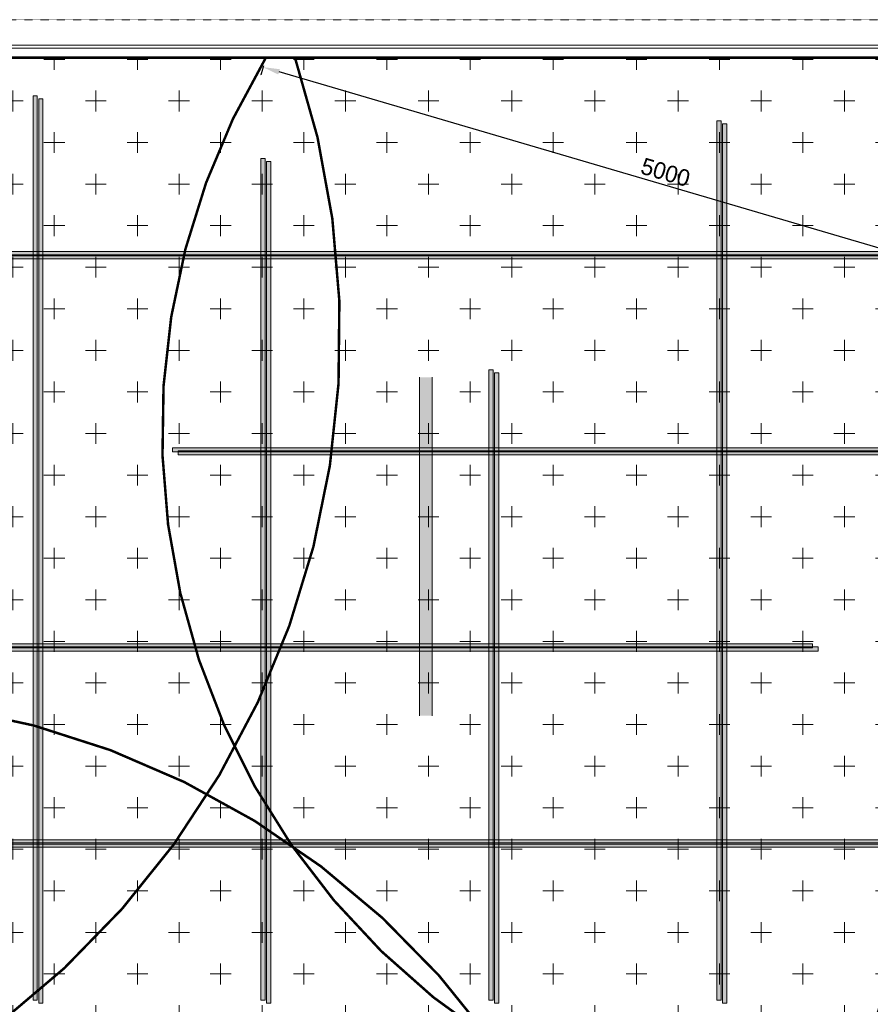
# Model space of a CAD drawing. Header units: millimetres. Extents: x 149250 to 222845, y -30669 to 18303.
# Tile 33 of 36: x 208451 to 213565, y 12381 to 18302. Entities that reach past the tile are written whole.
import ezdxf

# ---------------------------------------------------------------- set-up
doc = ezdxf.new("R2010")
doc.units = ezdxf.units.MM
doc.header["$MEASUREMENT"] = 0
doc.header["$PDMODE"] = 3
doc.linetypes.add('( Hidden )', pattern=[0.375, 0.25, -0.125])
doc.linetypes.add('IRISH HOUSE_FF46_HYD AIRPORT_HVAC DUCTING LAYOUT 3$0$( Dashed )', pattern=[0.75, 0.5, -0.25])
doc.layers.get('0').update_dxf_attribs({"lineweight": 5})
doc.layers.get('Defpoints').update_dxf_attribs({"color": 2, "lineweight": 20})
for name, color, linetype, lineweight in [('A-ANNO-DIMS-30', 7, 'Continuous', 5), ('IRISH HOUSE_FF46_HYD AIRPORT_HVAC DUCTING LAYOUT 3$0$02 Furniture', 14, 'Continuous', 25), ('IRISH HOUSE_FF46_HYD AIRPORT_HVAC DUCTING LAYOUT 3$0$Ceiling', 14, 'Continuous', 9), ('IRISH HOUSE_FF46_HYD AIRPORT_HVAC DUCTING LAYOUT 3$0$Furniture', 14, 'Continuous', 9), ('IRISH HOUSE_FF46_HYD AIRPORT_HVAC DUCTING LAYOUT 3$0$Grey', 8, 'Continuous', 9)]:
    doc.layers.add(name, color=color, linetype=linetype, lineweight=lineweight)
doc.layers.add('IRISH HOUSE_FF46_HYD AIRPORT_HVAC DUCTING LAYOUT 3$0$03 Partition', color=7, linetype='Continuous', lineweight=25, true_color=0x2776bb)
doc.layers.add('M-MEP-ELPR-EQUIP', color=6, linetype='Continuous', lineweight=20, true_color=0xff00ff)
doc.layers.add('IRISH HOUSE_FF46_HYD AIRPORT_HVAC DUCTING LAYOUT 3$0$Flooring', color=8, linetype='Continuous')
doc.layers.add('IRISH HOUSE_FF46_HYD AIRPORT_HVAC DUCTING LAYOUT 3$0$RCP LAYOUT', color=9, linetype='Continuous', true_color=0x808080)
doc.styles.add('Oswald Light', font='txt')
doc.dimstyles.new('MDS-50', dxfattribs={"dimtxt": 100, "dimasz": 100, "dimexe": 50, "dimexo": 50, "dimgap": 25, "dimtad": 1, "dimdec": 0, "dimtxsty": 'Oswald Light', "dimcen": 0, "dimdle": 1.5875, "dimazin": 0, "dimtfac": 1, "dimtdec": 0, "dimtix": 1, "dimtmove": 0, "dimatfit": 0, "dimfxl": 1, "dimfrac": 2, "dimtolj": 1, "dimarcsym": 0})
pattern_1 = [(0, (215845.97, -9187), (250, 250), [125, -375]), (90, (215908.47, -9249.5), (-250, 250), [125, -375])]

# ---------------------------------------------------------------- blocks, each defined once
blk = doc.blocks.new('IRISH HOUSE_FF46_HYD AIRPORT_HVAC DUCTING LAYOUT 3$0$IRISH HOUSE-RCP LAYOUT')
at = {"lineweight": 0, "ltscale": 0.25, "true_color": 0x808080}
h = blk.add_hatch(color=8, dxfattribs=at)
h.dxf.hatch_style = 1
edge = h.paths.add_edge_path()
edge.add_line((14811.2, 5878.4), (14696.6, 5979.9))
edge.add_arc((20815.3, 1083.1), 7837, 141.32998, 165.79345)
edge.add_line((13218, 3006.4), (13375.3, 3006.4))
edge.add_arc((20786.8, 1095.9), 7653.7, 141.32888, 165.54519, ccw=False)
edge = h.paths.add_edge_path()
edge.add_line((15341.4, 6700.9), (15455.9, 6599.1))
edge.add_arc((20875.4, 1115.8), 7709.6, 91.19276, 134.66521, ccw=False)
edge.add_line((20714.9, 8823.7), (20714.9, 8976.2))
edge.add_arc((20868.5, 1130.6), 7847.1, 91.12089, 134.77697)
at = {"layer": 'IRISH HOUSE_FF46_HYD AIRPORT_HVAC DUCTING LAYOUT 3$0$02 Furniture', "lineweight": 0, "ltscale": 0.25, "true_color": 0x808080}
h = blk.add_hatch(color=8, dxfattribs=at)
h.dxf.hatch_style = 1
h.paths.add_polyline_path([(10506.6, 4944), (10582.9, 4944), (10582.9, 6979.9), (10506.6, 6979.9)])
at = {"layer": 'IRISH HOUSE_FF46_HYD AIRPORT_HVAC DUCTING LAYOUT 3$0$Ceiling', "lineweight": 0, "ltscale": 0.25, "true_color": 0x808080}
h = blk.add_hatch(color=8, dxfattribs=at)
h.dxf.hatch_style = 1
h.paths.add_polyline_path([(8184, 8673), (8209.4, 8673), (8209.4, 3235), (8184, 3235)])
h = blk.add_hatch(color=8, dxfattribs=at)
h.dxf.hatch_style = 1
h.paths.add_polyline_path([(8218, 8654.8), (8243.4, 8654.8), (8243.4, 3216.9), (8218, 3216.9)])
h = blk.add_hatch(color=8, dxfattribs=at)
h.dxf.hatch_style = 1
h.paths.add_polyline_path([(12295.6, 8522.6), (12321, 8522.6), (12321, 3235), (12295.6, 3235)])
h = blk.add_hatch(color=8, dxfattribs=at)
h.dxf.hatch_style = 1
h.paths.add_polyline_path([(12329.5, 8504.5), (12354.9, 8504.5), (12354.9, 3216.9), (12329.5, 3216.9)])
h = blk.add_hatch(color=8, dxfattribs=at)
h.dxf.hatch_style = 1
h.paths.add_polyline_path([(9554.5, 8295.5), (9579.9, 8295.5), (9579.9, 3235), (9554.5, 3235)])
h = blk.add_hatch(color=8, dxfattribs=at)
h.dxf.hatch_style = 1
h.paths.add_polyline_path([(9588.5, 8277.3), (9613.9, 8277.3), (9613.9, 3216.9), (9588.5, 3216.9)])
h = blk.add_hatch(color=8, dxfattribs=at)
h.dxf.hatch_style = 1
h.paths.add_polyline_path([(16578.5, 7735.2), (16578.5, 7709.8), (7614.5, 7709.8), (7614.5, 7735.2)])
h = blk.add_hatch(color=8, dxfattribs=at)
h.dxf.hatch_style = 1
h.paths.add_polyline_path([(16612.4, 7717.1), (16612.4, 7691.7), (7648.4, 7691.7), (7648.4, 7717.1)])
h = blk.add_hatch(color=8, dxfattribs=at)
h.dxf.hatch_style = 1
h.paths.add_polyline_path([(10925.1, 7024.4), (10950.5, 7024.4), (10950.5, 3235), (10925.1, 3235)])
h = blk.add_hatch(color=8, dxfattribs=at)
h.dxf.hatch_style = 1
h.paths.add_polyline_path([(10959, 7006.3), (10984.4, 7006.3), (10984.4, 3216.9), (10959, 3216.9)])
h = blk.add_hatch(color=8, dxfattribs=at)
h.dxf.hatch_style = 1
h.paths.add_polyline_path([(15021.2, 6556.2), (15021.2, 6530.8), (9022.7, 6530.8), (9022.7, 6556.2)])
h = blk.add_hatch(color=8, dxfattribs=at)
h.dxf.hatch_style = 1
h.paths.add_polyline_path([(15055.1, 6538.1), (15055.1, 6512.7), (9056.7, 6512.7), (9056.7, 6538.1)])
h = blk.add_hatch(color=8, dxfattribs=at)
h.dxf.hatch_style = 1
h.paths.add_polyline_path([(12870.4, 5377.2), (12870.4, 5351.8), (7826.4, 5351.8), (7826.4, 5377.2)])
h = blk.add_hatch(color=8, dxfattribs=at)
h.dxf.hatch_style = 1
h.paths.add_polyline_path([(12904.4, 5359), (12904.4, 5333.6), (7860.3, 5333.6), (7860.3, 5359)])
h = blk.add_hatch(color=8, dxfattribs=at)
h.dxf.hatch_style = 1
h.paths.add_polyline_path([(13409.7, 4198.2), (13409.7, 4172.8), (7566, 4172.8), (7566, 4198.2)])
h = blk.add_hatch(color=8, dxfattribs=at)
h.dxf.hatch_style = 1
h.paths.add_polyline_path([(13443.6, 4180), (13443.6, 4154.6), (7600, 4154.6), (7600, 4180)])
at = {"layer": 'IRISH HOUSE_FF46_HYD AIRPORT_HVAC DUCTING LAYOUT 3$0$02 Furniture', "color": 8, "lineweight": 0, "ltscale": 0.25, "true_color": 0x808080}
for p, q in [((10506.6, 6979.9), (10506.6, 4944)), ((10582.9, 4944), (10582.9, 6979.9))]:
    blk.add_line(p, q, dxfattribs=at)
at = {"layer": 'IRISH HOUSE_FF46_HYD AIRPORT_HVAC DUCTING LAYOUT 3$0$03 Partition', "color": 8, "lineweight": 0, "ltscale": 0.25, "true_color": 0x808080}
for p, q in [((6588.5, 8977.8), (20816.5, 8977.8)), ((8196.7, 8977.8), (20816.5, 8977.8)), ((20816.5, 8901.6), (6588.5, 8901.6))]:
    blk.add_line(p, q, dxfattribs=at)
at = {"layer": 'IRISH HOUSE_FF46_HYD AIRPORT_HVAC DUCTING LAYOUT 3$0$Ceiling', "color": 8, "lineweight": 0, "ltscale": 0.25, "true_color": 0x808080}
for p, q in [((8184, 8673), (8209.4, 8673)), ((8184, 3235), (8184, 8673)), ((8209.4, 8673), (8209.4, 3235)), ((8218, 8654.8), (8243.4, 8654.8)), ((8218, 3216.9), (8218, 8654.8)), ((8243.4, 8654.8), (8243.4, 3216.9)), ((12295.6, 8522.6), (12321, 8522.6)), ((12295.6, 3235), (12295.6, 8522.6)), ((12321, 8522.6), (12321, 3235)), ((12329.5, 8504.5), (12354.9, 8504.5)), ((12329.5, 3216.9), (12329.5, 8504.5)), ((12354.9, 8504.5), (12354.9, 3216.9)), ((9554.5, 8295.5), (9579.9, 8295.5)), ((9554.5, 3235), (9554.5, 8295.5)), ((9579.9, 8295.5), (9579.9, 3235)), ((9588.5, 8277.3), (9613.9, 8277.3)), ((9588.5, 3216.9), (9588.5, 8277.3)), ((9613.9, 8277.3), (9613.9, 3216.9)), ((7614.5, 7735.2), (16578.5, 7735.2)), ((16578.5, 7709.8), (7614.5, 7709.8)), ((7648.4, 7717.1), (16612.4, 7717.1)), ((16612.4, 7691.7), (7648.4, 7691.7)), ((10925.1, 7024.4), (10950.5, 7024.4)), ((10925.1, 3235), (10925.1, 7024.4)), ((10950.5, 7024.4), (10950.5, 3235)), ((10959, 7006.3), (10984.4, 7006.3)), ((10959, 3216.9), (10959, 7006.3)), ((10984.4, 7006.3), (10984.4, 3216.9)), ((9022.7, 6530.8), (9022.7, 6556.2)), ((9022.7, 6556.2), (15021.2, 6556.2)), ((15021.2, 6530.8), (9022.7, 6530.8)), ((9056.7, 6512.7), (9056.7, 6538.1)), ((9056.7, 6538.1), (15055.1, 6538.1)), ((15055.1, 6512.7), (9056.7, 6512.7)), ((7826.4, 5377.2), (12870.4, 5377.2)), ((12870.4, 5351.8), (7826.4, 5351.8)), ((7860.3, 5359), (12904.4, 5359)), ((12904.4, 5333.6), (7860.3, 5333.6)), ((12870.4, 5377.2), (12870.4, 5351.8)), ((12904.4, 5359), (12904.4, 5333.6)), ((7566, 4198.2), (13409.7, 4198.2)), ((13409.7, 4172.8), (7566, 4172.8)), ((7600, 4180), (13443.6, 4180)), ((13443.6, 4154.6), (7600, 4154.6)), ((8209.4, 3235), (8184, 3235)), ((8243.4, 3216.9), (8218, 3216.9)), ((9579.9, 3235), (9554.5, 3235)), ((9613.9, 3216.9), (9588.5, 3216.9)), ((10950.5, 3235), (10925.1, 3235)), ((10984.4, 3216.9), (10959, 3216.9)), ((12321, 3235), (12295.6, 3235)), ((12354.9, 3216.9), (12329.5, 3216.9))]:
    blk.add_line(p, q, dxfattribs=at)
at = {"layer": 'IRISH HOUSE_FF46_HYD AIRPORT_HVAC DUCTING LAYOUT 3$0$Flooring', "color": 8, "lineweight": 0, "ltscale": 0.25, "true_color": 0x808080}
blk.add_line((20851, 8959.6), (1388.7, 8959.6), dxfattribs=at)
at = {"layer": 'IRISH HOUSE_FF46_HYD AIRPORT_HVAC DUCTING LAYOUT 3$0$Furniture', "color": 8, "lineweight": 0, "ltscale": 0.25, "true_color": 0x808080}
blk.add_line((20816.5, 8977.7), (1459, 8977.7), dxfattribs=at)
at = {"layer": 'IRISH HOUSE_FF46_HYD AIRPORT_HVAC DUCTING LAYOUT 3$0$Grey', "color": 8, "linetype": 'IRISH HOUSE_FF46_HYD AIRPORT_HVAC DUCTING LAYOUT 3$0$( Dashed )', "lineweight": 0, "ltscale": 0.2, "true_color": 0x808080}
blk.add_line((20816.5, 9130.1), (1461.7, 9130.1), dxfattribs=at)
blk = doc.blocks.new('IRISH HOUSE_FF46_HYD AIRPORT_HVAC DUCTING LAYOUT 3')
at = {"layer": 'IRISH HOUSE_FF46_HYD AIRPORT_HVAC DUCTING LAYOUT 3$0$RCP LAYOUT', "lineweight": 0}
blk.add_blockref('IRISH HOUSE_FF46_HYD AIRPORT_HVAC DUCTING LAYOUT 3$0$IRISH HOUSE-RCP LAYOUT', (0, 0), dxfattribs=at)
blk = doc.blocks.new('*D21')
at = {"layer": 'A-ANNO-DIMS-30', "color": 0, "linetype": '( Hidden )', "lineweight": -2, "transparency": 16777216}
for p, q in [((209916.6, 18025.3), (209899.8, 17968.3)), ((214714, 16616.6), (214697.3, 16559.7))]:
    blk.add_line(p, q, dxfattribs=at)
at = {"layer": 'A-ANNO-DIMS-30', "color": 0, "lineweight": -2, "transparency": 16777216}
blk.add_line((214615.4, 16635.8), (210009.9, 17988.1), dxfattribs=at)
at = {"layer": 'A-ANNO-DIMS-30', "color": 0, "transparency": 16777216}
for points in [[(210014.6, 18004.1), (210005.2, 17972.2), (209913.9, 18016.3)], [(214620.1, 16651.8), (214610.7, 16619.8), (214711.4, 16607.7)]]:
    blk.add_solid(points, dxfattribs=at)
at = {"layer": 'Defpoints', "color": 0, "transparency": 16777216}
for p in [(209930.6, 18073.2), (209913.9, 18016.3), (214728.1, 16664.6)]:
    blk.add_point(p, dxfattribs=at)
at = {"layer": 'A-ANNO-DIMS-30', "color": 0, "transparency": 16777216, "insert": (212333.8, 17383.9), "char_height": 100, "attachment_point": 5, "rotation": 343.63639, "style": 'Oswald Light'}
blk.add_mtext('\\A1;5000', dxfattribs=at)

msp = doc.modelspace()

# ---------------------------------------------------------------- hatches: boundary and pattern name
at = {"lineweight": 0, "true_color": 0x0000ff}
h = msp.add_hatch(dxfattribs=at)
h.set_pattern_fill('CROSS', color=5, scale=1000)
h.set_pattern_definition(pattern_1)
h.paths.add_polyline_path([(210105.9, 18073.2), (207084.4, 18073.2), (207084.4, 17920.8), (206932, 17920.8), (206935.6, 18073.2), (202311.4, 18073.2), (202311.4, 17920.8), (202159, 17920.8), (202159, 18073.2), (201740.5, 18073.2, 0.406271), (200381, 16675.5), (200381, 16480.8), (200533.4, 16480.8), (200533.4, 16328.4), (200381, 16328.4), (200381, 14295.1, 0.953759)])
h.paths.add_polyline_path([(204882.8, 16128.4, -1), (205182.8, 16128.4, -1)], flags=16)
h.paths.add_polyline_path([(204945.3, 16015.9), (205120.3, 16015.9), (205120.3, 16240.9), (204945.3, 16240.9)], flags=8)
h = msp.add_hatch(dxfattribs=at)
h.set_pattern_fill('CROSS', color=5, scale=1000)
h.set_pattern_definition([(0, (215845.97, -9187), (250, 250), [125, -375]), (90, (215908.47, -9249.5), (-250, 250), [125, -375])])
h.paths.add_polyline_path([(215101.2, 15223.6), (215789.6, 14613.7), (216308.6, 15199.6), (215623.7, 15806.4, -0.142518), (219447.3, 17947.6, 0.006688), (219401.4, 18073.2), (214595.5, 18073.2), (214595.5, 17920.8), (214443.1, 17920.8), (214443.1, 18073.2), (209930.6, 18073.2, 0.402577), (211274.8, 12178.1), (213564.4, 12178.1, -0.109761)])
h.paths.add_polyline_path([(214578.1, 16664.6, -1), (214878.1, 16664.6, -1)], flags=16)
h.paths.add_polyline_path([(214640.6, 16552.1), (214815.6, 16552.1), (214815.6, 16777.1), (214640.6, 16777.1)], flags=8)
h = msp.add_hatch(dxfattribs=at)
h.set_pattern_fill('CROSS', color=5, scale=1000)
h.set_pattern_definition(pattern_1)
h.paths.add_polyline_path([(211786.8, 7155.2), (211787.1, 9019.5), (211775.6, 9019.5, -0.925054), (209949.7, 9161.9), (208543.7, 9171.7), (208543.7, 12178.1), (211274.8, 12178.1, 3.690222)])
h.paths.add_polyline_path([(207087.1, 9229, -1), (207387.1, 9229, -1)], flags=16)
h.paths.add_polyline_path([(207149.6, 9116.5), (207324.6, 9116.5), (207324.6, 9341.5), (207149.6, 9341.5)], flags=8)

# ---------------------------------------------------------------- linework, layer by layer
at = {"color": 5, "true_color": 0x0000ff, "const_width": 15}
msp.add_lwpolyline([(200381, 14295.1), (200381, 16328.4), (200533.4, 16328.4), (200533.4, 16480.8), (200381, 16480.8), (200381, 16676.2, -0.406115), (201740.5, 18073.2), (202159, 18073.2), (202159, 17920.8), (202311.4, 17920.8), (202311.4, 18073.2), (206935.6, 18073.2), (206932, 17920.8), (207084.4, 17920.8), (207084.4, 18073.2), (210105.9, 18073.2, -0.953759)], format="xyb", close=True, dxfattribs=at)
for points in [[(219401.4, 18073.2, -0.006689), (219447.3, 17947.6, 0.142518), (215623.7, 15806.4), (216308.6, 15199.6), (215789.6, 14613.7), (215101.2, 15223.6, 0.109761), (213564.4, 12178.1), (211274.8, 12178.1, -0.402577), (209930.6, 18073.2), (214443.1, 18073.2), (214443.1, 17920.8), (214595.5, 17920.8), (214595.5, 18073.2), (219401.4, 18073.2)], [(211274.8, 12178.1), (208543.7, 12178.1), (208543.7, 9171.7), (209949.7, 9161.9, 0.925054), (211775.6, 9019.5), (211787.1, 9019.5), (211786.8, 7155.2, -3.690224), (211274.8, 12178.1)]]:
    msp.add_lwpolyline(points, format="xyb", dxfattribs=at)

# ---------------------------------------------------------------- block references
at = {"layer": 'M-MEP-ELPR-EQUIP'}
msp.add_blockref('IRISH HOUSE_FF46_HYD AIRPORT_HVAC DUCTING LAYOUT 3', (200347, 9171.7), dxfattribs=at)

# ---------------------------------------------------------------- dimensions: what is measured, and where the dimension line sits
at = {"layer": 'A-ANNO-DIMS-30'}
dim = msp.add_aligned_dim(p1=(214728.1, 16664.6), p2=(209930.6, 18073.2), distance=59.3, dimstyle='MDS-50', override={"dimpost": '<>', "dimfxl": 25.4, "dimarcsym": 2}, dxfattribs=at)
dim.commit()
dim.dimension.update_dxf_attribs({"geometry": '*D21', "text_midpoint": (212333.8, 17383.9)})

doc.saveas('drawing.dxf')
